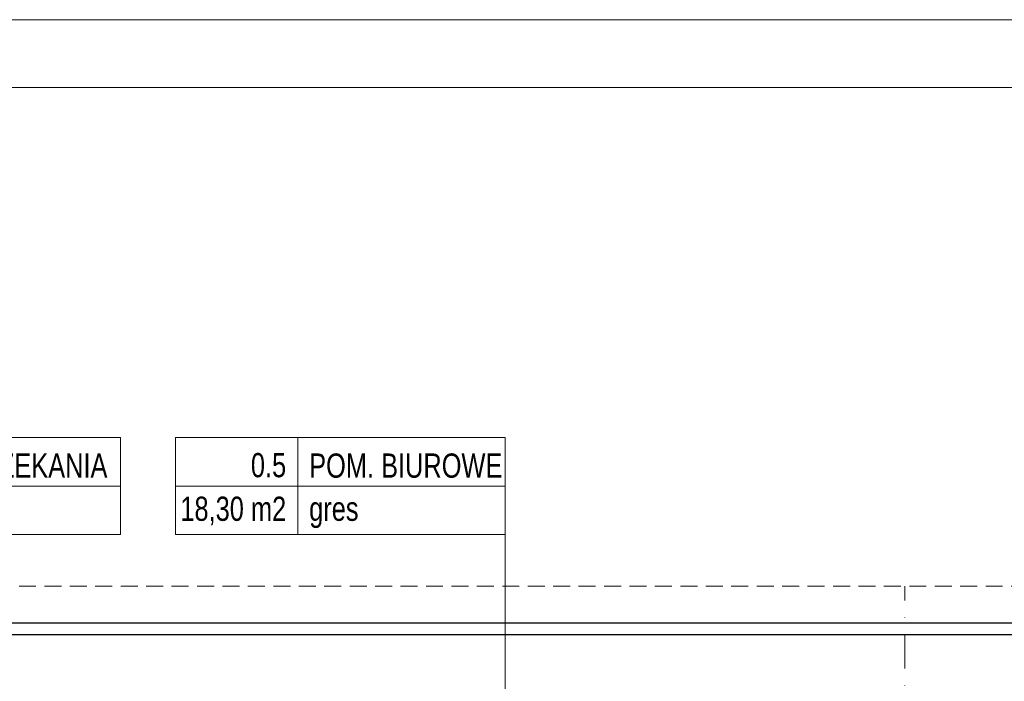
# Model space of a CAD drawing. Header units: inches. Extents: x 45159 to 108059, y -33626 to -17950.
# Tile 29 of 38: x 50230 to 50738, y -18291 to -17950. Entities that reach past the tile are written whole.
import ezdxf

# ---------------------------------------------------------------- set-up
doc = ezdxf.new("R2010")
doc.units = ezdxf.units.IN
doc.header["$MEASUREMENT"] = 0
doc.linetypes.add('DASHDOT', pattern=[1, 0.5, -0.25, 0, -0.25])
doc.linetypes.add('HIDDEN', pattern=[0.375, 0.25, -0.125])
for name, color, linetype, lineweight in [('A--tabelka rysunku', 7, 'Continuous', 0), ('A8-opisy pomieszczeń', 7, 'Continuous', 0), ('p--dach', 7, 'Continuous', 30), ('p--opisy pomieszczeń', 7, 'Continuous', 0), ('p--osie konstr', 7, 'DASHDOT', 15)]:
    doc.layers.add(name, color=color, linetype=linetype, lineweight=lineweight)
doc.layers.add('A36-obrzeże', color=252, linetype='Continuous')
doc.styles.add('1-50', font='arial.ttf', dxfattribs={"width": 0.75, "height": 12.5})

msp = doc.modelspace()

# ---------------------------------------------------------------- linework, layer by layer
at = {"layer": 'A--tabelka rysunku', "linetype": 'Continuous'}
for points in [[(49358.96, -19434.92), (51458.96, -19434.92), (51458.96, -17949.92), (49358.96, -17949.92)], [(49358.96, -19434.92), (51458.96, -19434.92), (51458.96, -17949.92), (49358.96, -17949.92)], [(49483.96, -19399.92), (51423.96, -19399.92), (51423.96, -17984.92), (49483.96, -17984.92)]]:
    msp.add_lwpolyline(points, close=True, dxfattribs=at)
at = {"layer": 'A36-obrzeże', "linetype": 'Continuous', "ltscale": 35}
for points in [[(49966.65, -18941.66), (49675.15, -18941.66), (49675.15, -18261.16), (50757.65, -18261.16), (50757.65, -18941.66), (50358.15, -18941.66)], [(49966.65, -18935.66), (49681.15, -18935.66), (49681.15, -18267.16), (50751.65, -18267.16), (50751.65, -18935.66), (50358.15, -18935.66)]]:
    msp.add_lwpolyline(points, dxfattribs=at)
at = {"layer": 'A8-opisy pomieszczeń'}
msp.add_line((50480.41, -18215.6), (50480.41, -18445.87), dxfattribs=at)
at = {"layer": 'p--dach', "linetype": 'HIDDEN', "lineweight": 20, "ltscale": 35}
msp.add_lwpolyline([(49656.29, -18960.52), (50776.51, -18960.52), (50776.51, -18242.3), (49656.29, -18242.3)], close=True, dxfattribs=at)
at = {"layer": 'p--opisy pomieszczeń'}
for p, q in [((50373.41, -18165.6), (50373.41, -18215.6)), ((50281.92, -18190.6), (50121.92, -18190.6)), ((50480.41, -18190.6), (50310.41, -18190.6))]:
    msp.add_line(p, q, dxfattribs=at)
for points in [[(50121.92, -18215.6), (50281.92, -18215.6), (50281.92, -18165.6), (50121.92, -18165.6)], [(50310.41, -18215.6), (50480.41, -18215.6), (50480.41, -18165.6), (50310.41, -18165.6)]]:
    msp.add_lwpolyline(points, close=True, dxfattribs=at)
at = {"layer": 'p--osie konstr', "linetype": 'DASHDOT', "ltscale": 35}
msp.add_line((50686.7, -18916.66), (50686.7, -18242.3), dxfattribs=at)

# ---------------------------------------------------------------- texts
at = {"layer": 'p--opisy pomieszczeń', "char_height": 12.5, "style": '1-50'}
for s, insert, width, attachment_point in [('POCZEKANIA', (50190.85, -18173.81), 106.8648, 1), ('0.5', (50367.48, -18173.57), 98, 3), ('POM. BIUROWE', (50379.34, -18173.81), 106.8648, 1), ('18,30 m2', (50367.48, -18196.08), 98, 3), ('gres', (50379.34, -18196.08), 100, 1)]:
    msp.add_mtext(s, dxfattribs=dict(at, insert=insert, width=width, attachment_point=attachment_point))

doc.saveas('drawing.dxf')
